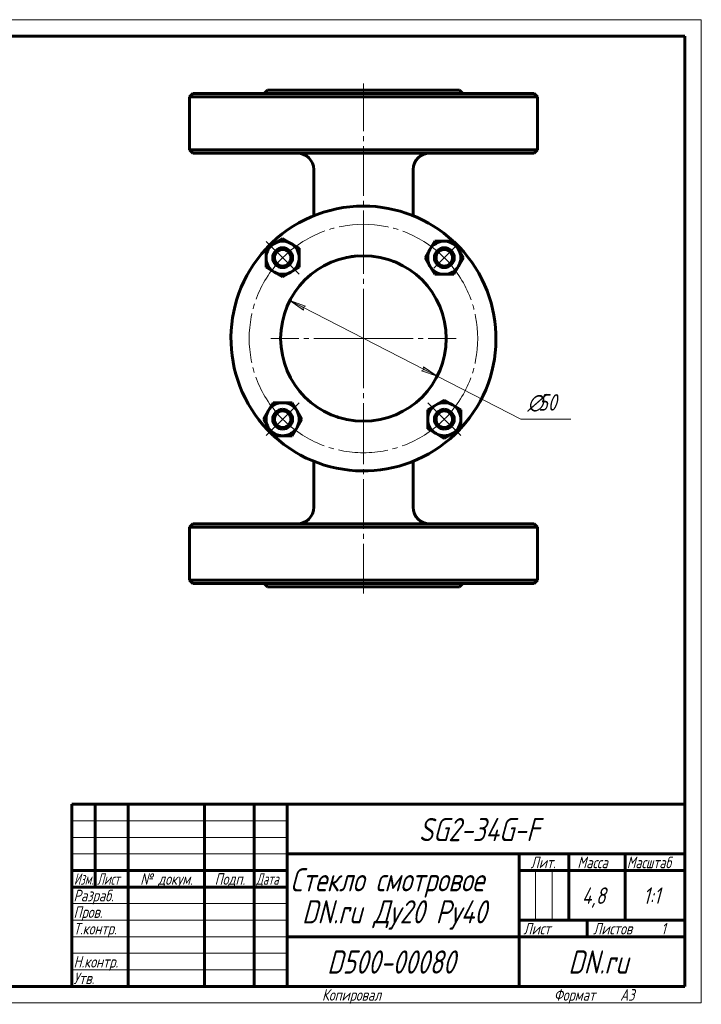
# Model space of a CAD drawing. Header units: millimetres. Extents: x 0 to 420, y 0 to 297.
# Tile 3 of 3: x 214 to 420, y 0 to 297. Entities that reach past the tile are written whole.
import ezdxf

# ---------------------------------------------------------------- set-up
doc = ezdxf.new("R2010")
doc.units = ezdxf.units.MM
for name, pattern in [('K5LT_AXLED', [19.5, 15, -1.5, 1.5, -1.5]), ('K5LT_BASIC', [0]), ('K5LT_THIN', [0])]:
    doc.linetypes.add(name, pattern=pattern)
doc.layers.add('Системный слой', color=7, linetype='Continuous')
doc.layers.add('Системный слой (1)', color=251, linetype='Continuous', true_color=0x6c6c6c)
doc.styles.add('KDIMTEXTSTYLE', font='GOST_AU.SHX', dxfattribs={"width": 0.96, "oblique": 15, "height": 5})
doc.styles.add('KTEXTSTYLE', font='GOST_AU.SHX', dxfattribs={"width": 0.96, "height": 5})
doc.dimstyles.new('KDIMSTYLE (1.00)', dxfattribs={"dimtxt": 5, "dimasz": 1, "dimexe": 2, "dimexo": 0, "dimgap": 1, "dimtad": 1, "dimtxsty": 'KDIMTEXTSTYLE', "dimsah": 1, "dimcen": 0, "dimdle": 1, "dimadec": 0, "dimazin": 0, "dimtfac": 0.667, "dimtmove": 0, "dimatfit": 3, "dimfxl": 1, "dimtvp": 1, "dimtolj": 1, "dimtzin": 0, "dimarcsym": 0})

# ---------------------------------------------------------------- blocks, each defined once
blk = doc.blocks.new('U47')
at = {"layer": 'Системный слой (1)', "linetype": 'K5LT_BASIC', "lineweight": 60}
for p, q in [((328.91, 178.2), (328.8, 178.15)), ((328.99, 178.24), (328.91, 178.2)), ((329.05, 178.27), (328.99, 178.24))]:
    blk.add_line(p, q, dxfattribs=at)
blk = doc.blocks.new('U48')
at = {"layer": 'Системный слой (1)', "linetype": 'K5LT_BASIC', "lineweight": 60}
for p, q in [((326.83, 224.1), (327.09, 224)), ((327.09, 224), (327.33, 223.91)), ((327.33, 223.91), (327.55, 223.82))]:
    blk.add_line(p, q, dxfattribs=at)
blk = doc.blocks.new('U49')
at = {"layer": 'Системный слой (1)', "linetype": 'K5LT_BASIC', "lineweight": 60}
for start, end in [(90, 136.6424), (47.297, 90), (317.297, 46.6424), (137.297, 226.6424), (227.297, 316.6424)]:
    blk.add_arc((318.02, 200.7), 40, start, end, dxfattribs=at)
blk = doc.blocks.new('U50')
at = {"layer": 'Системный слой (1)', "linetype": 'K5LT_BASIC', "lineweight": 60}
for p, q in [((310.05, 177.01), (309.64, 177.15)), ((310.49, 176.86), (310.05, 177.01)), ((310.96, 176.72), (310.49, 176.86))]:
    blk.add_line(p, q, dxfattribs=at)
blk = doc.blocks.new('U51')
at = {"layer": 'Системный слой (1)', "linetype": 'K5LT_BASIC', "lineweight": 60}
for p, q in [((328.91, 178.2), (328.8, 178.15)), ((328.99, 178.24), (328.91, 178.2)), ((329.05, 178.27), (328.99, 178.24))]:
    blk.add_line(p, q, dxfattribs=at)
blk = doc.blocks.new('U52')
at = {"layer": 'Системный слой (1)', "linetype": 'K5LT_BASIC', "lineweight": 60}
for p, q in [((326.83, 224.1), (327.09, 224)), ((327.09, 224), (327.33, 223.91)), ((327.33, 223.91), (327.55, 223.82))]:
    blk.add_line(p, q, dxfattribs=at)
blk = doc.blocks.new('U53')
at = {"layer": 'Системный слой (1)', "linetype": 'K5LT_BASIC', "lineweight": 60}
for p, q in [((313.61, 225.31), (314.4, 225.44)), ((314.4, 225.44), (315.23, 225.55)), ((315.23, 225.55), (316.08, 225.63))]:
    blk.add_line(p, q, dxfattribs=at)
blk = doc.blocks.new('U54')
at = {"layer": 'Системный слой (1)', "linetype": 'K5LT_BASIC', "lineweight": 60}
for p, q in [((310.05, 177.01), (309.64, 177.15)), ((310.49, 176.86), (310.05, 177.01)), ((310.96, 176.72), (310.49, 176.86))]:
    blk.add_line(p, q, dxfattribs=at)
blk = doc.blocks.new('U55')
at = {"layer": 'Системный слой (1)', "linetype": 'K5LT_AXLED', "lineweight": 18}
for q in [(318.02, 228.7), (290.02, 200.7), (346.02, 200.7), (318.02, 172.7)]:
    blk.add_line((318.02, 200.7), q, dxfattribs=at)
blk = doc.blocks.new('D6')
at = {"layer": 'Системный слой (1)'}
for points in [[(300.53, 210.43), (295.78, 212.13), (299.93, 209.26), (299.79, 210.07)], [(340.26, 189.28), (336.11, 192.15), (336.26, 191.34), (335.51, 190.98)]]:
    blk.add_hatch(color=256, dxfattribs=at).paths.add_polyline_path(points)
at = {"layer": 'Системный слой (1)', "linetype": 'K5LT_THIN', "lineweight": 18}
for p, q in [((295.78, 212.13), (300.53, 210.43)), ((299.93, 209.26), (295.78, 212.13)), ((295.78, 212.13), (340.26, 189.28)), ((300.53, 210.43), (299.79, 210.07)), ((299.79, 210.07), (299.93, 209.26)), ((335.51, 190.98), (336.26, 191.34)), ((340.26, 189.28), (335.51, 190.98)), ((336.26, 191.34), (336.11, 192.15)), ((336.11, 192.15), (340.26, 189.28)), ((340.26, 189.28), (365.52, 176.31))]:
    blk.add_line(p, q, dxfattribs=at)
blk.add_wipeout([(367.52, 177.31), (367.52, 184.69), (378.16, 184.69), (378.16, 177.31)]).dxf.layer = 'Системный слой (1)'
blk.add_line((365.52, 176.31), (380.6, 176.31), dxfattribs=at)
at = {"layer": 'Системный слой (1)', "char_height": 5, "attachment_point": 1, "style": 'KTEXTSTYLE'}
for s, insert in [('\\H5.0;\\W1.000;\\Q15;\\Q15;\\W0.960;∅', (367.52, 183.9)), ('\\H5.0;\\W1.000;\\Q15;\\Q15;\\W0.960;50', (370.83, 183.9))]:
    blk.add_mtext(s, dxfattribs=dict(at, insert=insert))
blk = doc.blocks.new('KDIMARROW_01')
at = {"layer": 'Системный слой'}
blk.add_hatch(color=0, dxfattribs=at).paths.add_polyline_path([(-5, -0.66), (0, 0), (-5, 0.66), (-4.5, 0)])
at = {"layer": 'Системный слой', "color": 0, "linetype": 'K5LT_THIN', "lineweight": 18}
for p, q in [((-4.5, 0), (-5, 0.66)), ((-5, 0.66), (0, 0)), ((0, 0), (-5, -0.66)), ((-5, -0.66), (-4.5, 0))]:
    blk.add_line(p, q, dxfattribs=at)
at = {"layer": 'Системный слой (1)', "color": 0, "linetype": 'K5LT_THIN', "lineweight": 18}
blk.add_line((318.02, 200.7), (317.02, 200.7), dxfattribs=at)
blk = doc.blocks.new('U56')
at = {"layer": 'Системный слой (1)', "linetype": 'K5LT_AXLED', "lineweight": 18}
for p, q in [((293.63, 225.1), (288.68, 230.05)), ((342.42, 225.1), (345.6, 228.28)), ((298.58, 220.15), (293.63, 225.1)), ((339.23, 221.92), (342.42, 225.1)), ((298.58, 181.26), (293.63, 176.31)), ((337.47, 181.26), (342.42, 176.31)), ((293.63, 176.31), (288.68, 171.36)), ((342.42, 176.31), (347.37, 171.36))]:
    blk.add_line(p, q, dxfattribs=at)
for start, end in [(45, 135), (135, 225), (315, 45), (225, 315)]:
    blk.add_arc((318.02, 200.7), 34.5, start, end, dxfattribs=at)
blk = doc.blocks.new('U57')
at = {"linetype": 'K5LT_THIN', "lineweight": 18}
for p, q in [((0, 297), (420, 297)), ((420, 297), (420, 0)), ((230, 55), (295, 55)), ((230, 50), (295, 50)), ((230, 45), (295, 45)), ((369.96, 25), (369.96, 40)), ((374.98, 25), (374.98, 40)), ((230, 30), (295, 30)), ((230, 25), (295, 25)), ((230, 20), (295, 20)), ((230, 15), (295, 15)), ((230, 10), (295, 10)), ((420, 0), (0, 0))]:
    blk.add_line(p, q, dxfattribs=at)
at = {"linetype": 'K5LT_BASIC', "lineweight": 60}
for p, q in [((20, 292), (415, 292)), ((415, 292), (415, 5)), ((230, 60), (415, 60)), ((230, 5), (230, 60)), ((237, 35), (237, 60)), ((247, 5), (247, 60)), ((270, 5), (270, 60)), ((285, 5), (285, 60)), ((295, 5), (295, 60)), ((295, 45), (415, 45)), ((365, 5), (365, 45)), ((380, 25), (380, 45)), ((397, 25), (397, 45)), ((230, 40), (295, 40)), ((365, 40), (380, 40)), ((380, 40), (415, 40)), ((230, 35), (295, 35)), ((365, 25), (415, 25)), ((385.57, 20), (385.57, 25)), ((295, 20), (365, 20)), ((365, 20), (415, 20)), ((415, 5), (20, 5))]:
    blk.add_line(p, q, dxfattribs=at)
at = {"attachment_point": 1, "style": 'KTEXTSTYLE'}
for s, insert, char_height in [('\\H5.0;\\W1.000;\\Q15;\\Q15;\\W0.960;\\H7.00;SG2-34G-F', (334.74, 55.86), 7), ('\\H5.0;\\W1.000;\\Q15;\\Q15;\\W0.960;\\H3.50;Лит.', (368.47, 44.18), 3.5), ('\\H5.0;\\W1.000;\\Q15;\\Q15;\\W0.960;\\H3.50;Масса', (382.58, 44.18), 3.5), ('\\H5.0;\\W1.000;\\Q15;\\Q15;\\W0.926;\\H3.50;Масштаб', (397.52, 44.18), 3.5), ('\\H5.0;\\W1.000;\\Q15;\\Q15;\\W0.786;\\H3.50;Изм.', (230.62, 39.18), 3.5), ('\\H5.0;\\W1.000;\\Q15;\\Q15;\\W0.800;\\H3.50;Лист', (237.61, 39.18), 3.5), ('\\H5.0;\\W1.000;\\Q15;\\Q15;\\W0.960;\\H3.50;№ докум.', (250.63, 39.18), 3.5), ('\\H5.0;\\W1.000;\\Q15;\\Q15;\\W0.960;\\H3.50;Подп.', (273.1, 39.18), 3.5), ('\\H5.0;\\W1.000;\\Q15;\\Q15;\\W0.800;\\H3.50;Дата', (285.61, 39.18), 3.5), ('\\H5.0;\\W1.000;\\Q15;\\Q15;\\W0.960;\\H7.00;Стекло смотровое', (295.94, 40.69), 7), ('\\H5.0;\\W1.000;\\Q15;\\Q15;\\W0.960;\\H3.50;Разраб.', (230.5, 34.18), 3.5), ('\\H5.0;\\W1.000;\\Q15;\\Q15;\\W0.960;4,8', (383.95, 34.9), 5), ('\\H5.0;\\W1.000;\\Q15;\\Q15;\\W0.960;1:1', (402.44, 34.9), 5), ('\\H5.0;\\W1.000;\\Q15;\\Q15;\\W0.960;\\H7.00;DN.ru Ду20 Ру40', (299.46, 31.02), 7), ('\\H5.0;\\W1.000;\\Q15;\\Q15;\\W0.960;\\H3.50;Пров.', (230.5, 29.18), 3.5), ('\\H5.0;\\W1.000;\\Q15;\\Q15;\\W0.960;\\H3.50;Т.контр.', (230.5, 24.18), 3.5), ('\\H5.0;\\W1.000;\\Q15;\\Q15;\\W0.960;\\H3.50;Лист', (366.32, 24.18), 3.5), ('\\H5.0;\\W1.000;\\Q15;\\Q15;\\W0.960;\\H3.50;Листов', (387.36, 24.18), 3.5), ('\\H5.0;\\W1.000;\\Q15;\\Q15;\\W0.960;\\H3.50;1', (407.91, 24.18), 3.5), ('\\H5.0;\\W1.000;\\Q15;\\Q15;\\W0.960;\\H7.00;D500-00080', (307.06, 15.86), 7), ('\\H5.0;\\W1.000;\\Q15;\\Q15;\\W0.960;\\H7.00;DN.ru', (379.84, 15.86), 7), ('\\H5.0;\\W1.000;\\Q15;\\Q15;\\W0.960;\\H3.50;Н.контр.', (230.5, 14.18), 3.5), ('\\H5.0;\\W1.000;\\Q15;\\Q15;\\W0.960;\\H3.50;Утв.', (230.5, 9.18), 3.5), ('\\H5.0;\\W1.000;\\Q15;\\Q15;\\W0.960;\\H3.50;Копировал', (305.5, 4.18), 3.5), ('\\H5.0;\\W1.000;\\Q15;\\Q15;\\W0.960;\\H3.50;Формат', (375.5, 4.18), 3.5), ('\\H5.0;\\W1.000;\\Q15;\\Q15;\\W0.960;\\H3.50;A3', (395.5, 4.18), 3.5)]:
    blk.add_mtext(s, dxfattribs=dict(at, insert=insert, char_height=char_height))

msp = doc.modelspace()

# ---------------------------------------------------------------- linework, layer by layer
at = {"layer": 'Системный слой (1)', "linetype": 'K5LT_AXLED', "lineweight": 18}
for p, q in [((318.021, 224.321), (318.021, 277.704)), ((318.021, 123.704), (318.021, 177.087))]:
    msp.add_line(p, q, dxfattribs=at)
at = {"layer": 'Системный слой (1)', "linetype": 'K5LT_BASIC', "lineweight": 60}
for p, q in [((266.521, 274.704), (265.521, 273.704)), ((265.521, 273.704), (318.021, 273.704)), ((265.521, 257.704), (265.521, 273.704)), ((369.521, 274.704), (266.521, 274.704)), ((289.021, 275.704), (288.021, 274.704)), ((289.021, 275.704), (347.021, 275.704)), ((318.021, 273.704), (370.521, 273.704)), ((347.021, 275.704), (348.021, 274.704)), ((369.521, 274.704), (370.521, 273.704)), ((370.521, 257.704), (370.521, 273.704)), ((266.521, 256.704), (265.521, 257.704)), ((318.021, 257.704), (265.521, 257.704)), ((266.521, 256.704), (369.521, 256.704)), ((370.521, 257.704), (318.021, 257.704)), ((369.521, 256.704), (370.521, 257.704)), ((303.021, 237.785), (303.021, 251.704)), ((333.021, 237.785), (333.021, 251.704)), ((288.626, 227.986), (291.126, 229.429)), ((291.126, 229.429), (293.626, 230.873)), ((293.626, 230.873), (296.126, 229.429)), ((296.126, 229.429), (298.626, 227.986)), ((338.086, 227.599), (339.529, 230.099)), ((339.529, 230.099), (342.416, 230.099)), ((342.416, 230.099), (345.303, 230.099)), ((345.303, 230.099), (346.746, 227.599)), ((288.626, 225.099), (288.626, 227.986)), ((298.626, 227.986), (298.626, 225.099)), ((336.642, 225.099), (338.086, 227.599)), ((346.746, 227.599), (348.19, 225.099)), ((288.626, 222.213), (288.626, 225.099)), ((298.626, 225.099), (298.626, 222.213)), ((329.132, 223.099), (329.107, 223.112)), ((338.086, 222.599), (336.642, 225.099)), ((348.19, 225.099), (346.746, 222.599)), ((291.126, 220.769), (288.626, 222.213)), ((293.626, 219.326), (291.126, 220.769)), ((296.126, 220.769), (293.626, 219.326)), ((298.626, 222.213), (296.126, 220.769)), ((339.529, 220.099), (338.086, 222.599)), ((342.416, 220.099), (339.529, 220.099)), ((345.303, 220.099), (342.416, 220.099)), ((346.746, 222.599), (345.303, 220.099)), ((339.916, 180.639), (342.416, 182.082)), ((342.416, 182.082), (344.916, 180.639)), ((287.852, 176.309), (289.296, 178.809)), ((289.296, 178.809), (290.739, 181.309)), ((290.739, 181.309), (293.626, 181.309)), ((293.626, 181.309), (296.512, 181.309)), ((296.512, 181.309), (297.956, 178.809)), ((297.956, 178.809), (299.399, 176.309)), ((337.416, 179.196), (339.916, 180.639)), ((337.416, 176.309), (337.416, 179.196)), ((344.916, 180.639), (347.416, 179.196)), ((347.416, 179.196), (347.416, 176.309)), ((289.296, 173.809), (287.852, 176.309)), ((299.399, 176.309), (297.956, 173.809)), ((337.416, 173.422), (337.416, 176.309)), ((347.416, 176.309), (347.416, 173.422)), ((290.739, 171.309), (289.296, 173.809)), ((297.956, 173.809), (296.512, 171.309)), ((339.916, 171.979), (337.416, 173.422)), ((347.416, 173.422), (344.916, 171.979)), ((293.626, 171.309), (290.739, 171.309)), ((296.512, 171.309), (293.626, 171.309)), ((342.416, 170.535), (339.916, 171.979)), ((344.916, 171.979), (342.416, 170.535)), ((303.021, 149.704), (303.021, 163.623)), ((333.021, 149.704), (333.021, 163.623)), ((266.521, 144.704), (265.521, 143.704)), ((265.521, 143.704), (318.021, 143.704)), ((265.521, 127.704), (265.521, 143.704)), ((369.521, 144.704), (266.521, 144.704)), ((318.021, 143.704), (370.521, 143.704)), ((369.521, 144.704), (370.521, 143.704)), ((370.521, 127.704), (370.521, 143.704)), ((266.521, 126.704), (265.521, 127.704)), ((318.021, 127.704), (265.521, 127.704)), ((266.521, 126.704), (369.521, 126.704)), ((289.021, 125.704), (288.021, 126.704)), ((289.021, 125.704), (347.021, 125.704)), ((370.521, 127.704), (318.021, 127.704)), ((347.021, 125.704), (348.021, 126.704)), ((369.521, 126.704), (370.521, 127.704))]:
    msp.add_line(p, q, dxfattribs=at)
for centre in [(293.626, 225.099), (342.416, 225.099), (293.626, 176.309), (342.416, 176.309)]:
    msp.add_circle(centre, 2.5, dxfattribs=at)
for centre, radius, start, end in [((298.021, 251.704), 5, 0, 90), ((338.021, 251.704), 5, 90, 180), ((293.626, 225.099), 5, 120, 180), ((293.626, 225.099), 5, 60, 120), ((293.626, 225.099), 5, 0, 60), ((342.416, 225.099), 5, 90, 150), ((342.416, 225.099), 5, 30, 90), ((293.626, 225.099), 3, 90, 270), ((293.626, 225.099), 3, 270, 90), ((342.416, 225.099), 5, 150, 210), ((342.416, 225.099), 3, 90, 270), ((342.416, 225.099), 3, 270, 90), ((342.416, 225.099), 5, 330, 30), ((293.626, 225.099), 5, 180, 240), ((318.021, 200.704), 25, 0, 270), ((293.626, 225.099), 5, 300, 0), ((306.021, 224.891), 2, 296.3878, 297.56749), ((293.626, 225.099), 5, 240, 300), ((342.416, 225.099), 5, 210, 270), ((342.416, 225.099), 5, 270, 330), ((318.021, 200.704), 25, 270, 0), ((293.626, 176.309), 5, 150, 210), ((293.626, 176.309), 5, 90, 150), ((293.626, 176.309), 3, 90, 270), ((293.626, 176.309), 5, 30, 90), ((293.626, 176.309), 3, 270, 90), ((293.626, 176.309), 5, 330, 30), ((342.416, 176.309), 5, 120, 180), ((342.416, 176.309), 3, 90, 270), ((342.416, 176.309), 5, 60, 120), ((342.416, 176.309), 3, 270, 90), ((342.416, 176.309), 5, 0, 60), ((306.021, 176.517), 2, 62.45627, 63.6122), ((342.416, 176.309), 5, 180, 240), ((342.416, 176.309), 5, 300, 0), ((293.626, 176.309), 5, 210, 270), ((293.626, 176.309), 5, 270, 330), ((342.416, 176.309), 5, 240, 300), ((298.021, 149.704), 5, 270, 0), ((338.021, 149.704), 5, 180, 270)]:
    msp.add_arc(centre, radius, start, end, dxfattribs=at)
for points, knots in [([(306.946, 223.118), (306.943, 223.116), (306.944, 223.117), (306.956, 223.123), (306.967, 223.128), (306.984, 223.137), (306.985, 223.138), (306.989, 223.139), (306.99, 223.14), (306.994, 223.142), (306.996, 223.143), (306.999, 223.145), (307, 223.145), (307.003, 223.147), (307.005, 223.148), (307.008, 223.149), (307.009, 223.15), (307.012, 223.151), (307.013, 223.152), (307.016, 223.153), (307.017, 223.153), (307.019, 223.155), (307.02, 223.155), (307.022, 223.156), (307.023, 223.157), (307.025, 223.158), (307.026, 223.158), (307.027, 223.159), (307.028, 223.159), (307.03, 223.16), (307.03, 223.16), (307.032, 223.161), (307.032, 223.161), (307.034, 223.162), (307.034, 223.162), (307.036, 223.163), (307.036, 223.163), (307.037, 223.164), (307.037, 223.164), (307.038, 223.164), (307.039, 223.165), (307.041, 223.166), (307.042, 223.166), (307.046, 223.168), (307.048, 223.169), (307.056, 223.173), (307.061, 223.176), (307.077, 223.184), (307.089, 223.189), (307.125, 223.207), (307.151, 223.22), (307.201, 223.244), (307.224, 223.255), (307.247, 223.266)], [0, 0, 0, 0, 4.4, 4.4, 8.8, 8.8, 9.2367385, 9.2367385, 9.7036541, 9.7036541, 10.1213931, 10.1213931, 10.4951348, 10.4951348, 10.8295131, 10.8295131, 11.1286739, 11.1286739, 11.3963264, 11.3963264, 11.6357891, 11.6357891, 11.850031, 11.850031, 12.0417085, 12.0417085, 12.213198, 12.213198, 12.3666258, 12.3666258, 12.5038943, 12.5038943, 12.6267053, 12.6267053, 12.7365816, 12.7365816, 12.8464579, 12.8464579, 12.9144765, 12.9144765, 13.029585, 13.029585, 13.2493374, 13.2493374, 13.6836102, 13.6836102, 14.5416913, 14.5416913, 16.2369248, 16.2369248, 19.5855341, 19.5855341, 22, 22, 22, 22]), ([(306.946, 223.118), (306.943, 223.116), (306.944, 223.117), (306.956, 223.123), (306.967, 223.128), (306.984, 223.137), (306.985, 223.138), (306.989, 223.139), (306.99, 223.14), (306.994, 223.142), (306.996, 223.143), (306.999, 223.145), (307, 223.145), (307.003, 223.147), (307.005, 223.148), (307.008, 223.149), (307.009, 223.15), (307.012, 223.151), (307.013, 223.152), (307.016, 223.153), (307.017, 223.153), (307.019, 223.155), (307.02, 223.155), (307.022, 223.156), (307.023, 223.157), (307.025, 223.158), (307.026, 223.158), (307.027, 223.159), (307.028, 223.159), (307.03, 223.16), (307.03, 223.16), (307.032, 223.161), (307.032, 223.161), (307.034, 223.162), (307.034, 223.162), (307.036, 223.163), (307.036, 223.163), (307.037, 223.164), (307.037, 223.164), (307.038, 223.164), (307.039, 223.165), (307.041, 223.166), (307.042, 223.166), (307.046, 223.168), (307.048, 223.169), (307.056, 223.173), (307.061, 223.176), (307.077, 223.184), (307.089, 223.189), (307.125, 223.207), (307.151, 223.22), (307.201, 223.244), (307.224, 223.255), (307.247, 223.266)], [0, 0, 0, 0, 4.4, 4.4, 8.8, 8.8, 9.2367378, 9.2367378, 9.7036535, 9.7036535, 10.1213926, 10.1213926, 10.4951344, 10.4951344, 10.8295128, 10.8295128, 11.1286736, 11.1286736, 11.3963262, 11.3963262, 11.6357889, 11.6357889, 11.8500309, 11.8500309, 12.0417083, 12.0417083, 12.2131979, 12.2131979, 12.3666257, 12.3666257, 12.5038942, 12.5038942, 12.6267052, 12.6267052, 12.7365815, 12.7365815, 12.8464578, 12.8464578, 12.9144764, 12.9144764, 13.0295849, 13.0295849, 13.2493374, 13.2493374, 13.6836101, 13.6836101, 14.5416912, 14.5416912, 16.2369247, 16.2369247, 19.585534, 19.585534, 22, 22, 22, 22]), ([(328.924, 223.202), (328.927, 223.201), (328.931, 223.199), (328.941, 223.194), (328.947, 223.191), (328.963, 223.183), (328.972, 223.179), (328.997, 223.167), (329.012, 223.159), (329.043, 223.144), (329.058, 223.137), (329.082, 223.124), (329.091, 223.12), (329.104, 223.114), (329.105, 223.113), (329.107, 223.112), (329.107, 223.112), (329.107, 223.112), (329.109, 223.111), (329.108, 223.111)], [0, 0, 0, 0, 0.3783088, 0.3783088, 1.0088234, 1.0088234, 2.0176468, 2.0176468, 3.9091906, 3.9091906, 6.4845614, 6.4845614, 9.0599322, 9.0599322, 11.3905022, 11.3905022, 11.3907739, 11.3907739, 12.876854, 12.876854, 12.876854, 12.876854]), ([(328.924, 223.202), (328.927, 223.201), (328.931, 223.199), (328.941, 223.194), (328.947, 223.191), (328.963, 223.183), (328.972, 223.179), (328.997, 223.167), (329.012, 223.159), (329.043, 223.144), (329.058, 223.137), (329.082, 223.124), (329.091, 223.12), (329.104, 223.114), (329.105, 223.113), (329.107, 223.112), (329.107, 223.112), (329.107, 223.112), (329.109, 223.111), (329.108, 223.111)], [0, 0, 0, 0, 0.3783088, 0.3783088, 1.0088234, 1.0088234, 2.0176468, 2.0176468, 3.9091906, 3.9091906, 6.4845614, 6.4845614, 9.0599322, 9.0599322, 11.3897922, 11.3897922, 11.3907739, 11.3907739, 12.876854, 12.876854, 12.876854, 12.876854]), ([(307.262, 178.135), (307.261, 178.136), (307.26, 178.136), (307.251, 178.14), (307.243, 178.144), (307.23, 178.15), (307.224, 178.153), (307.214, 178.158), (307.209, 178.16), (307.201, 178.164), (307.197, 178.166), (307.191, 178.169), (307.188, 178.171), (307.183, 178.173), (307.181, 178.174), (307.177, 178.176), (307.175, 178.177), (307.171, 178.179), (307.17, 178.179), (307.167, 178.18), (307.166, 178.181), (307.164, 178.182), (307.163, 178.183), (307.161, 178.183), (307.16, 178.184), (307.159, 178.185), (307.158, 178.185), (307.157, 178.186), (307.156, 178.186), (307.153, 178.187), (307.151, 178.188), (307.146, 178.191), (307.142, 178.193), (307.132, 178.198), (307.126, 178.201), (307.106, 178.21), (307.094, 178.216), (307.06, 178.233), (307.04, 178.243), (307.001, 178.263), (306.983, 178.272), (306.957, 178.285), (306.95, 178.288), (306.946, 178.29), (306.946, 178.291), (306.945, 178.291), (306.943, 178.292), (306.945, 178.291)], [0, 0, 0, 0, 0.1176895, 0.1176895, 0.833267, 0.833267, 1.4105828, 1.4105828, 1.8763513, 1.8763513, 2.2521253, 2.2521253, 2.5552934, 2.5552934, 2.7998842, 2.7998842, 2.9972159, 2.9972159, 3.1564197, 3.1564197, 3.2848626, 3.2848626, 3.3884882, 3.3884882, 3.4921137, 3.4921137, 3.556263, 3.556263, 3.6648233, 3.6648233, 3.8720748, 3.8720748, 4.2816432, 4.2816432, 5.0909109, 5.0909109, 6.689708, 6.689708, 9.8478256, 9.8478256, 14.0478256, 14.0478256, 18.2478256, 18.2478256, 18.8420718, 18.8420718, 21, 21, 21, 21]), ([(307.262, 178.135), (307.261, 178.136), (307.26, 178.136), (307.251, 178.14), (307.243, 178.144), (307.23, 178.15), (307.224, 178.153), (307.214, 178.158), (307.209, 178.16), (307.201, 178.164), (307.197, 178.166), (307.191, 178.169), (307.188, 178.171), (307.183, 178.173), (307.181, 178.174), (307.177, 178.176), (307.175, 178.177), (307.171, 178.179), (307.17, 178.179), (307.167, 178.18), (307.166, 178.181), (307.164, 178.182), (307.163, 178.183), (307.161, 178.183), (307.16, 178.184), (307.159, 178.185), (307.158, 178.185), (307.157, 178.186), (307.156, 178.186), (307.153, 178.187), (307.151, 178.188), (307.146, 178.191), (307.142, 178.193), (307.132, 178.198), (307.126, 178.201), (307.106, 178.21), (307.094, 178.216), (307.06, 178.233), (307.04, 178.243), (307.001, 178.263), (306.983, 178.272), (306.957, 178.285), (306.95, 178.288), (306.946, 178.29), (306.946, 178.291), (306.945, 178.291), (306.943, 178.292), (306.945, 178.291)], [0, 0, 0, 0, 0.1176895, 0.1176895, 0.833267, 0.833267, 1.4105828, 1.4105828, 1.8763513, 1.8763513, 2.2521253, 2.2521253, 2.5552934, 2.5552934, 2.7998842, 2.7998842, 2.9972159, 2.9972159, 3.1564197, 3.1564197, 3.2848626, 3.2848626, 3.3884882, 3.3884882, 3.4921137, 3.4921137, 3.556263, 3.556263, 3.6648233, 3.6648233, 3.8720748, 3.8720748, 4.2816432, 4.2816432, 5.0909109, 5.0909109, 6.689708, 6.689708, 9.8478256, 9.8478256, 14.0478256, 14.0478256, 18.2478256, 18.2478256, 18.8420718, 18.8420718, 21, 21, 21, 21])]:
    msp.add_open_spline(points, degree=3, knots=knots, dxfattribs=at)

# ---------------------------------------------------------------- block references
at = {"layer": 'Системный слой (1)'}
for name in ['U49', 'U55', 'U53', 'U48', 'U52', 'U50', 'U54', 'U47', 'U51']:
    msp.add_blockref(name, (0, 0), dxfattribs=at)

# ---------------------------------------------------------------- next in the draw order: dimensions: what is measured, and where the dimension line sits
dim = msp.add_diameter_dim_2p(p1=(295.782, 212.125), p2=(340.259, 189.283), dimstyle='KDIMSTYLE (1.00)', override={"dimtih": 1, "dimtoh": 1, "dimpost": '\\H5.0;\\W0.960;\\Q15;<>', "dimblk1": 'KDIMARROW_01', "dimblk2": 'KDIMARROW_01', "dimtol": 1, "dimtp": 0, "dimtm": 0, "dimtdec": 5, "dimtmove": 1, "dimatfit": 2, "dimtolj": 1}, dxfattribs=at)
dim.commit()
dim.dimension.update_dxf_attribs({"geometry": 'D6', "text_midpoint": (367.521, 176.309), "dimtype": 163})

# ---------------------------------------------------------------- next in the draw order: block references
msp.add_blockref('U57', (0, 0))
msp.add_blockref('U56', (0, 0), dxfattribs=at)

doc.saveas('drawing.dxf')
